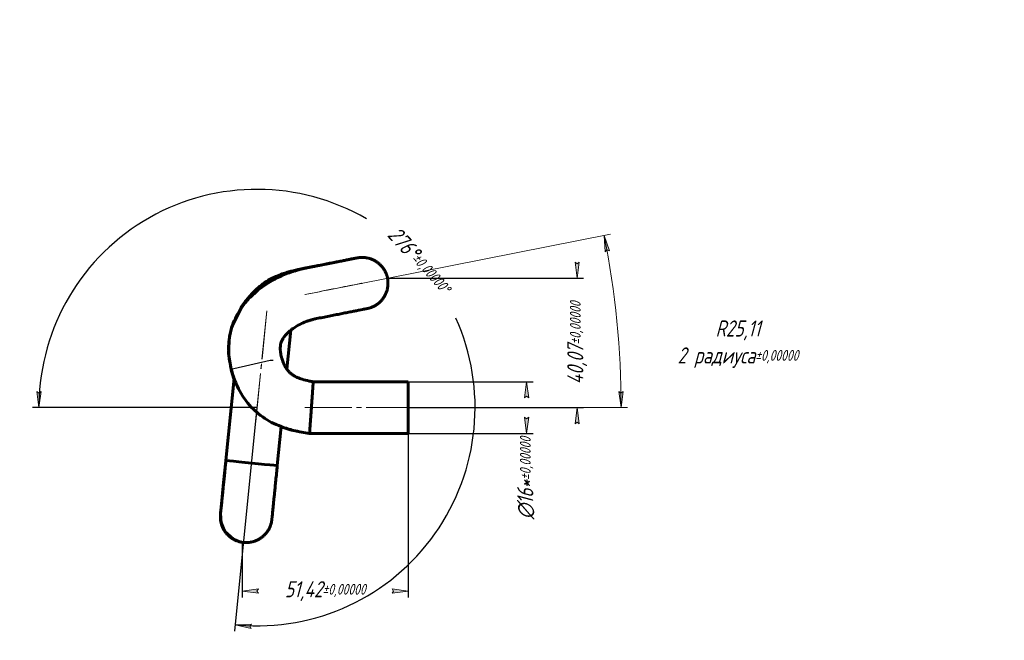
# Model space of a CAD drawing. Header units: millimetres. Extents: x 0 to 594, y 0 to 420.
# Tile 4 of 4: x 289 to 594, y 228 to 420. Entities that reach past the tile are written whole.
import ezdxf

# ---------------------------------------------------------------- set-up
doc = ezdxf.new("R2010")
doc.units = ezdxf.units.MM
for name, pattern in [('K5LT_AXLED', [19.5, 15, -1.5, 1.5, -1.5]), ('K5LT_BASIC', [0]), ('K5LT_THIN', [0])]:
    doc.linetypes.add(name, pattern=pattern)
doc.layers.add('Системный слой', color=7, linetype='Continuous')
doc.styles.add('KDIMTEXTSTYLE', font='GOST_AU.SHX', dxfattribs={"width": 0.96, "oblique": 15, "height": 5})
doc.dimstyles.new('KDIMSTYLE (1.00)', dxfattribs={"dimtxt": 5, "dimasz": 1, "dimexe": 2, "dimexo": 0, "dimgap": 1, "dimtad": 1, "dimtxsty": 'KDIMTEXTSTYLE', "dimsah": 1, "dimcen": 0, "dimdle": 1, "dimadec": 0, "dimazin": 0, "dimtfac": 0.667, "dimtmove": 0, "dimatfit": 3, "dimfxl": 1, "dimtvp": 1, "dimtolj": 1, "dimtzin": 0, "dimarcsym": 0})

# ---------------------------------------------------------------- blocks, each defined once
blk = doc.blocks.new('U17')
at = {"layer": 'Системный слой', "color": 150, "linetype": 'K5LT_BASIC', "lineweight": 60, "true_color": 0x0080ff}
for p, q in [((377.08, 343), (377.03, 342.99)), ((377.23, 343.03), (377.08, 343)), ((377.43, 343.07), (377.23, 343.03)), ((377.63, 343.11), (377.43, 343.07)), ((357.46, 330.69), (354.67, 325.22)), ((354.67, 325.22), (353.85, 322.03)), ((353.85, 322.03), (353.56, 316.66)), ((353.56, 316.66), (354.49, 311.15)), ((354.49, 311.15), (355.26, 308.75)), ((369.89, 293.92), (372.73, 293.01)), ((372.73, 293.01), (375.64, 292.33)), ((375.64, 292.33), (378.58, 291.85))]:
    blk.add_line(p, q, dxfattribs=at)
blk = doc.blocks.new('U18')
at = {"layer": 'Системный слой', "color": 150, "linetype": 'K5LT_BASIC', "lineweight": 60, "true_color": 0x0080ff}
for p, q in [((388.87, 345.33), (384.32, 344.43)), ((391.71, 345.89), (388.87, 345.33)), ((392.87, 346.12), (391.71, 345.89)), ((393.21, 346.19), (392.87, 346.12)), ((393.32, 346.21), (393.21, 346.19)), ((393.36, 346.22), (393.32, 346.21)), ((393.37, 346.22), (393.36, 346.22)), ((393.38, 346.22), (393.37, 346.22)), ((393.39, 346.22), (393.38, 346.22)), ((393.4, 346.22), (393.39, 346.22)), ((393.39, 346.22), (393.39, 346.22)), ((393.41, 346.22), (393.4, 346.22)), ((393.4, 346.22), (393.4, 346.22)), ((393.4, 346.22), (393.4, 346.22)), ((393.4, 346.22), (393.4, 346.22)), ((393.4, 346.22), (393.4, 346.22)), ((393.4, 346.22), (393.4, 346.22)), ((393.4, 346.22), (393.4, 346.22)), ((393.4, 346.22), (393.4, 346.22)), ((393.4, 346.22), (393.4, 346.22)), ((393.4, 346.22), (393.4, 346.22)), ((393.42, 346.23), (393.41, 346.23)), ((393.41, 346.23), (393.41, 346.23)), ((393.41, 346.23), (393.41, 346.22)), ((393.43, 346.23), (393.42, 346.23)), ((393.44, 346.23), (393.43, 346.23)), ((393.43, 346.23), (393.43, 346.23)), ((393.45, 346.23), (393.44, 346.23)), ((393.44, 346.23), (393.44, 346.23)), ((393.44, 346.23), (393.44, 346.23)), ((393.44, 346.23), (393.44, 346.23)), ((393.44, 346.23), (393.44, 346.23)), ((393.44, 346.23), (393.44, 346.23)), ((393.44, 346.23), (393.44, 346.23)), ((393.46, 346.23), (393.45, 346.23)), ((393.45, 346.23), (393.45, 346.23)), ((393.45, 346.23), (393.45, 346.23)), ((393.47, 346.24), (393.46, 346.24)), ((393.46, 346.24), (393.46, 346.23)), ((393.46, 346.23), (393.46, 346.23)), ((393.46, 346.23), (393.46, 346.23)), ((393.46, 346.23), (393.46, 346.23)), ((393.48, 346.24), (393.47, 346.24)), ((393.47, 346.24), (393.47, 346.24)), ((393.47, 346.24), (393.47, 346.24)), ((393.47, 346.24), (393.47, 346.24)), ((393.47, 346.24), (393.47, 346.24)), ((393.49, 346.24), (393.48, 346.24)), ((393.48, 346.24), (393.48, 346.24)), ((393.48, 346.24), (393.48, 346.24)), ((393.48, 346.24), (393.48, 346.24)), ((393.5, 346.24), (393.49, 346.24)), ((393.49, 346.24), (393.49, 346.24)), ((393.51, 346.24), (393.5, 346.24)), ((393.5, 346.24), (393.5, 346.24)), ((393.5, 346.24), (393.5, 346.24)), ((393.5, 346.24), (393.5, 346.24)), ((393.52, 346.25), (393.51, 346.24)), ((393.54, 346.25), (393.52, 346.25)), ((393.52, 346.25), (393.52, 346.25)), ((393.52, 346.25), (393.52, 346.25)), ((393.55, 346.25), (393.54, 346.25)), ((393.56, 346.25), (393.55, 346.25)), ((393.57, 346.25), (393.56, 346.25)), ((393.56, 346.25), (393.56, 346.25)), ((393.56, 346.25), (393.56, 346.25)), ((393.58, 346.26), (393.57, 346.25)), ((393.59, 346.26), (393.58, 346.26)), ((393.58, 346.26), (393.58, 346.26)), ((393.6, 346.26), (393.59, 346.26)), ((393.59, 346.26), (393.59, 346.26)), ((393.59, 346.26), (393.59, 346.26)), ((393.61, 346.26), (393.6, 346.26)), ((393.6, 346.26), (393.6, 346.26)), ((393.6, 346.26), (393.6, 346.26)), ((393.64, 346.27), (393.61, 346.26)), ((393.61, 346.26), (393.61, 346.26)), ((393.65, 346.27), (393.64, 346.27)), ((393.67, 346.27), (393.65, 346.27)), ((393.68, 346.27), (393.67, 346.27)), ((393.67, 346.27), (393.67, 346.27)), ((393.69, 346.27), (393.68, 346.27)), ((393.7, 346.28), (393.69, 346.27)), ((393.69, 346.27), (393.69, 346.27)), ((393.71, 346.28), (393.7, 346.28)), ((393.72, 346.28), (393.71, 346.28)), ((393.75, 346.28), (393.72, 346.28)), ((393.72, 346.28), (393.72, 346.28)), ((394.3, 346.35), (393.75, 346.28)), ((394.59, 346.36), (394.3, 346.35)), ((394.73, 346.37), (394.59, 346.36)), ((394.81, 346.37), (394.73, 346.37)), ((394.84, 346.37), (394.81, 346.37)), ((394.86, 346.37), (394.84, 346.37)), ((394.87, 346.37), (394.86, 346.37)), ((394.88, 346.37), (394.87, 346.37)), ((394.89, 346.37), (394.88, 346.37)), ((394.9, 346.37), (394.89, 346.37)), ((394.91, 346.37), (394.9, 346.37)), ((394.9, 346.37), (394.9, 346.37)), ((394.92, 346.37), (394.91, 346.37)), ((394.91, 346.37), (394.91, 346.37)), ((394.93, 346.37), (394.92, 346.37)), ((394.96, 346.37), (394.93, 346.37)), ((377.85, 343.16), (377.63, 343.11)), ((384.32, 344.43), (377.85, 343.16))]:
    blk.add_line(p, q, dxfattribs=at)
blk = doc.blocks.new('U19')
at = {"layer": 'Системный слой', "color": 150, "linetype": 'K5LT_BASIC', "lineweight": 60, "true_color": 0x0080ff}
for p, q in [((357.48, 330.94), (357.44, 330.53)), ((355.28, 308.96), (352.73, 283.47))]:
    blk.add_line(p, q, dxfattribs=at)
blk = doc.blocks.new('U20')
at = {"layer": 'Системный слой', "color": 150, "linetype": 'K5LT_BASIC', "lineweight": 60, "true_color": 0x0080ff}
for p, q in [((352.04, 276.66), (352.71, 283.34)), ((352.71, 283.34), (352.73, 283.47)), ((351.6, 272.18), (352.04, 276.66)), ((351.28, 269.01), (351.6, 272.18)), ((351.12, 267.37), (351.28, 269.01)), ((351.04, 266.43), (351.05, 266.45)), ((351.04, 266.42), (351.04, 266.43)), ((351.04, 266.41), (351.04, 266.42)), ((351.04, 266.4), (351.04, 266.41)), ((351.04, 266.41), (351.04, 266.41)), ((351.04, 266.34), (351.04, 266.4)), ((351.04, 266.3), (351.04, 266.34)), ((351.04, 266.28), (351.04, 266.3)), ((351.04, 266.27), (351.04, 266.28)), ((351.04, 266.24), (351.04, 266.27)), ((351.04, 266.27), (351.04, 266.27)), ((351.04, 266.16), (351.04, 266.24)), ((351.04, 266.09), (351.04, 266.16)), ((351.04, 266.05), (351.04, 266.09)), ((351.04, 265.98), (351.04, 266.05)), ((351.04, 265.93), (351.04, 265.98)), ((351.04, 265.91), (351.04, 265.93)), ((351.04, 265.9), (351.04, 265.91)), ((351.04, 265.89), (351.04, 265.9)), ((351.04, 265.88), (351.04, 265.89)), ((351.04, 265.84), (351.04, 265.88)), ((351.05, 265.59), (351.04, 265.84)), ((351.05, 266.6), (351.05, 266.61)), ((351.05, 266.61), (351.06, 266.61)), ((351.05, 266.57), (351.05, 266.6)), ((351.05, 266.6), (351.05, 266.6)), ((351.05, 266.6), (351.05, 266.6)), ((351.05, 266.6), (351.05, 266.6)), ((351.05, 266.54), (351.05, 266.57)), ((351.05, 266.51), (351.05, 266.54)), ((351.05, 266.5), (351.05, 266.51)), ((351.05, 266.49), (351.05, 266.5)), ((351.05, 266.45), (351.05, 266.49)), ((351.05, 266.49), (351.05, 266.49)), ((351.05, 266.49), (351.05, 266.49)), ((351.16, 264.62), (351.05, 265.59)), ((351.06, 266.71), (351.07, 266.75)), ((351.06, 266.68), (351.06, 266.71)), ((351.06, 266.67), (351.06, 266.68)), ((351.06, 266.64), (351.06, 266.67)), ((351.06, 266.62), (351.06, 266.64)), ((351.06, 266.61), (351.06, 266.62)), ((351.07, 266.82), (351.08, 266.97)), ((351.07, 266.75), (351.07, 266.82)), ((351.08, 266.97), (351.12, 267.37)), ((352.48, 261.47), (351.16, 264.62)), ((355.1, 259.09), (352.48, 261.47)), ((356.97, 258.32), (355.1, 259.09)), ((357.97, 258.12), (356.97, 258.32)), ((358.47, 258.07), (357.97, 258.12)), ((358.72, 258.06), (358.47, 258.07)), ((358.83, 258.05), (358.72, 258.06)), ((358.89, 258.05), (358.83, 258.05)), ((358.94, 258.05), (358.89, 258.05)), ((359.04, 258.05), (358.94, 258.05))]:
    blk.add_line(p, q, dxfattribs=at)
blk = doc.blocks.new('U21')
at = {"layer": 'Системный слой', "color": 150, "linetype": 'K5LT_BASIC', "lineweight": 60, "true_color": 0x0080ff}
for p, q in [((372.89, 323.84), (371.67, 311.71)), ((369.9, 293.96), (368.68, 281.88))]:
    blk.add_line(p, q, dxfattribs=at)
blk = doc.blocks.new('U22')
at = {"layer": 'Системный слой', "color": 150, "linetype": 'K5LT_BASIC', "lineweight": 60, "true_color": 0x0080ff}
for p, q in [((357.52, 330.94), (357.49, 330.59)), ((355.31, 308.88), (352.76, 283.47))]:
    blk.add_line(p, q, dxfattribs=at)
blk = doc.blocks.new('U23')
at = {"layer": 'Системный слой', "color": 150, "linetype": 'K5LT_BASIC', "lineweight": 60, "true_color": 0x0080ff}
for p, q in [((351.13, 267.27), (351.12, 267.18)), ((351.12, 267.18), (351.3, 264.05))]:
    blk.add_line(p, q, dxfattribs=at)
blk = doc.blocks.new('KDIMARROW_01')
at = {"layer": 'Системный слой'}
blk.add_hatch(color=0, dxfattribs=at).paths.add_polyline_path([(0, 0), (-5, 0.66), (-4.5, 0), (-5, -0.66)])
at = {"layer": 'Системный слой', "color": 0, "linetype": 'K5LT_THIN', "lineweight": 18}
for p, q in [((-4.5, 0), (-5, 0.66)), ((-5, 0.66), (0, 0)), ((0, 0), (-5, -0.66)), ((-5, -0.66), (-4.5, 0)), ((0, 0), (-1, 0))]:
    blk.add_line(p, q, dxfattribs=at)

msp = doc.modelspace()

# ---------------------------------------------------------------- hatches: boundary and pattern name
at = {"layer": 'Системный слой'}
for points in [[(471.595, 348.384), (470.021, 353.176), (470.301, 348.14), (470.855, 348.754)], [(475.227, 299.854), (475.845, 304.859), (475.19, 304.353), (474.528, 304.848)]]:
    msp.add_hatch(color=7, dxfattribs=at).paths.add_polyline_path(points)

# ---------------------------------------------------------------- linework, layer by layer
at = {"layer": 'Системный слой', "color": 7, "linetype": 'K5LT_THIN', "lineweight": 18}
for p, q in [((383.725, 336.143), (471.983, 353.563)), ((470.021, 353.176), (471.595, 348.384)), ((470.301, 348.14), (470.021, 353.176)), ((470.855, 348.754), (470.301, 348.14)), ((471.595, 348.384), (470.855, 348.754)), ((475.227, 299.854), (474.528, 304.848)), ((474.528, 304.848), (475.19, 304.353)), ((475.19, 304.353), (475.845, 304.859)), ((475.845, 304.859), (475.227, 299.854)), ((405.822, 299.853), (477.227, 299.854))]:
    msp.add_line(p, q, dxfattribs=at)
at = {"layer": 'Системный слой', "color": 150, "linetype": 'K5LT_BASIC', "lineweight": 60, "true_color": 0x0080ff}
for p, q in [((357.519, 330.923), (357.482, 330.938)), ((357.52, 330.938), (357.681, 330.873)), ((409.143, 307.853), (379.827, 307.853)), ((409.241, 307.853), (379.827, 307.853)), ((378.583, 291.853), (378.584, 291.866)), ((378.682, 291.853), (378.583, 291.853)), ((409.241, 291.853), (378.682, 291.853)), ((352.764, 283.467), (352.726, 283.471)), ((351.116, 267.133), (351.057, 266.533))]:
    msp.add_line(p, q, dxfattribs=at)
at = {"layer": 'Системный слой', "color": 30, "linetype": 'K5LT_AXLED', "lineweight": 18, "true_color": 0xff8000}
for p, q in [((365.407, 329.791), (360.487, 280.683)), ((365.445, 329.791), (360.525, 280.683)), ((411.241, 299.853), (377.254, 299.853))]:
    msp.add_line(p, q, dxfattribs=at)
at = {"layer": 'Системный слой', "color": 7, "linetype": 'K5LT_THIN', "lineweight": 18}
msp.add_arc((199.559, 299.853), 275.668, 0.00012, 11.15306, dxfattribs=at)
at = {"layer": 'Системный слой', "color": 30, "linetype": 'K5LT_AXLED', "lineweight": 18, "true_color": 0xff8000}
for centre, major_axis, start_param, end_param in [((379.192, 335.265), (-15.736, -3.106), 1.4467178, 4.8383382), ((379.261, 335.265), (15.736, 3.106), 4.5883105, 7.9799309)]:
    msp.add_ellipse(centre, major_axis=major_axis, ratio=0.0001818, start_param=start_param, end_param=end_param, dxfattribs=at)
at = {"layer": 'Системный слой', "color": 150, "linetype": 'K5LT_BASIC', "lineweight": 60, "true_color": 0x0080ff}
for centre, major_axis, ratio in [((409.241, 299.853), (0, -8), 0.0009387), ((360.724, 282.673), (7.96, -0.798), 0.0000936)]:
    msp.add_ellipse(centre, major_axis=major_axis, ratio=ratio, start_param=0, end_param=3.1415927, dxfattribs=at)
for points, knots in [([(393.321, 346.208), (393.334, 346.21), (393.329, 346.209), (393.25, 346.194), (393.156, 346.175), (392.883, 346.121), (392.704, 346.085), (392.268, 345.999), (392.011, 345.948), (391.422, 345.832), (391.091, 345.766), (390.359, 345.621), (389.958, 345.542), (389.095, 345.372), (388.631, 345.28), (387.649, 345.086), (387.131, 344.984), (386.046, 344.77), (385.48, 344.658), (384.31, 344.427), (383.707, 344.308), (382.471, 344.064), (381.839, 343.939), (380.655, 343.705), (380.107, 343.597), (379.217, 343.421), (378.879, 343.354), (378.25, 343.23), (377.96, 343.173), (377.671, 343.116)], [0, 0, 0, 0, 0.8297224, 0.8297224, 2.5293971, 2.5293971, 4.2352022, 4.2352022, 5.9428198, 5.9428198, 7.6507354, 7.6507354, 9.3596999, 9.3596999, 11.0686781, 11.0686781, 12.7776958, 12.7776958, 14.4862743, 14.4862743, 16.1951966, 16.1951966, 17.9070787, 17.9070787, 19.3525831, 19.3525831, 20.2363609, 20.2363609, 20.9894601, 20.9894601, 20.9894601, 20.9894601]), ([(402.846, 339.92), (402.781, 340.249), (402.695, 340.573), (402.484, 341.209), (402.359, 341.521), (402.069, 342.126), (401.906, 342.419), (401.543, 342.983), (401.343, 343.253), (400.913, 343.767), (400.681, 344.011), (400.189, 344.466), (399.929, 344.679), (399.384, 345.069), (399.1, 345.247), (398.51, 345.566), (398.206, 345.707), (397.581, 345.95), (397.261, 346.051), (396.61, 346.214), (396.28, 346.274), (395.621, 346.353), (395.291, 346.352), (394.958, 346.371), (394.952, 346.371), (394.878, 346.37), (394.809, 346.369), (394.528, 346.36), (394.317, 346.345), (394.052, 346.315), (393.999, 346.309), (393.894, 346.295), (393.842, 346.287), (393.753, 346.274), (393.712, 346.267), (393.661, 346.259), (393.645, 346.256), (393.615, 346.251), (393.602, 346.248), (393.583, 346.245), (393.576, 346.244), (393.563, 346.241), (393.557, 346.24), (393.547, 346.238), (393.543, 346.238), (393.535, 346.236), (393.531, 346.235), (393.523, 346.234), (393.519, 346.233), (393.511, 346.232), (393.508, 346.231), (393.497, 346.229), (393.492, 346.228), (393.483, 346.226), (393.479, 346.226), (393.473, 346.224), (393.471, 346.224), (393.467, 346.223), (393.464, 346.223), (393.456, 346.221), (393.45, 346.22), (393.432, 346.217), (393.421, 346.214), (393.397, 346.21), (393.384, 346.207), (393.341, 346.199), (393.307, 346.192), (393.189, 346.169), (393.088, 346.149), (392.957, 346.123), (392.952, 346.122), (392.749, 346.082), (392.586, 346.05), (392.113, 345.957), (391.832, 345.902), (391.197, 345.777), (390.844, 345.707), (390.07, 345.555), (389.65, 345.472), (388.748, 345.294), (388.267, 345.199), (387.252, 344.999), (386.718, 344.894), (385.606, 344.674), (385.027, 344.56), (383.835, 344.325), (383.221, 344.204), (381.967, 343.956), (381.327, 343.83), (380.033, 343.575), (379.379, 343.445), (378.385, 343.249), (378.047, 343.183), (377.709, 343.116)], [0, 0, 0, 0, 0.7517598, 0.7517598, 1.5037235, 1.5037235, 2.2554922, 2.2554922, 3.0063876, 3.0063876, 3.7567855, 3.7567855, 4.5067137, 4.5067137, 5.256643, 5.256643, 6.0066299, 6.0066299, 6.756618, 6.756618, 7.5062955, 7.5062955, 8.2437436, 8.2437436, 8.2560684, 8.2560684, 8.4104379, 8.4104379, 8.8866224, 8.8866224, 9.0056685, 9.0056685, 9.1247146, 9.1247146, 9.2146922, 9.2146922, 9.2548508, 9.2548508, 9.2950095, 9.2950095, 9.320527, 9.320527, 9.3460445, 9.3460445, 9.3710384, 9.3710384, 9.3960323, 9.3960323, 9.4329663, 9.4329663, 9.4699004, 9.4699004, 9.5573538, 9.5573538, 9.6448073, 9.6448073, 9.6821377, 9.6821377, 9.7567984, 9.7567984, 9.9061198, 9.9061198, 10.2047626, 10.2047626, 10.4886616, 10.4886616, 11.0564596, 11.0564596, 12.1920556, 12.1920556, 12.2551045, 12.2551045, 13.6956165, 13.6956165, 15.2003962, 15.2003962, 16.7044446, 16.7044446, 18.2081884, 18.2081884, 19.7121085, 19.7121085, 21.2160064, 21.2160064, 22.7198902, 22.7198902, 24.2237633, 24.2237633, 25.7270497, 25.7270497, 27.231452, 27.231452, 28.0036535, 28.0036535, 28.0036535, 28.0036535]), ([(393.399, 346.209), (393.375, 346.205), (393.304, 346.191), (393.117, 346.153), (393.019, 346.134), (392.863, 346.103), (392.794, 346.089), (392.527, 346.037), (392.291, 345.99), (391.743, 345.881), (391.431, 345.82), (390.736, 345.683), (390.354, 345.607), (389.525, 345.443), (389.078, 345.355), (388.126, 345.167), (387.622, 345.067), (386.564, 344.858), (386.01, 344.749), (384.861, 344.522), (384.267, 344.405), (383.046, 344.164), (382.42, 344.04), (381.147, 343.789), (380.5, 343.661), (379.145, 343.393), (378.436, 343.253), (377.727, 343.114)], [0, 0, 0, 0, 0.6525754, 0.6525754, 1.0784155, 1.0784155, 1.3155125, 1.3155125, 1.9791141, 1.9791141, 2.6421934, 2.6421934, 3.3053945, 3.3053945, 3.9687526, 3.9687526, 4.6321239, 4.6321239, 5.295502, 5.295502, 5.9588865, 5.9588865, 6.6221497, 6.6221497, 7.2855893, 7.2855893, 8, 8, 8, 8]), ([(377.727, 343.114), (377.595, 343.088), (377.464, 343.061), (377.087, 342.982), (376.841, 342.927), (376.252, 342.79), (375.908, 342.704), (375.391, 342.566), (375.217, 342.519), (374.869, 342.42), (374.695, 342.37), (374.174, 342.214), (373.828, 342.105), (372.796, 341.763), (372.115, 341.514), (370.097, 340.708), (368.785, 340.092), (366.13, 338.637), (364.795, 337.783), (362.402, 335.979), (361.33, 335.05), (359.45, 333.139), (358.626, 332.175), (357.747, 330.967), (357.606, 330.786), (357.471, 330.569), (357.454, 330.548), (356.98, 329.759), (356.475, 329.016), (355.563, 327.265), (355.133, 326.272), (354.442, 324.269), (354.175, 323.261), (353.812, 321.34), (353.698, 320.414), (353.595, 318.539), (353.603, 317.61), (353.726, 315.633), (353.859, 314.583), (354.271, 312.335), (354.57, 311.138), (355.049, 309.627), (355.167, 309.295), (355.289, 308.934), (355.299, 308.906), (355.639, 308.037), (355.962, 307.191), (356.815, 305.38), (357.344, 304.413), (358.443, 302.69), (358.999, 301.922), (360.256, 300.391), (360.966, 299.636), (362.489, 298.223), (363.303, 297.566), (365.043, 296.344), (365.97, 295.784), (367.879, 294.789), (368.88, 294.407), (369.87, 293.968), (369.883, 293.964), (369.949, 293.939), (370.002, 293.919), (371.23, 293.461), (372.438, 293.096), (375.316, 292.379), (376.99, 292.079), (378.682, 291.853)], [0, 0, 0, 0, 0.1711429, 0.1711429, 0.492036, 0.492036, 0.9441183, 0.9441183, 1.1746619, 1.1746619, 1.4061104, 1.4061104, 1.8690072, 1.8690072, 2.793896, 2.793896, 4.641864, 4.641864, 6.6525805, 6.6525805, 8.457918, 8.457918, 10.0655124, 10.0655124, 10.3565226, 10.3565226, 10.3902879, 10.3902879, 11.5292183, 11.5292183, 12.9051829, 12.9051829, 14.2240311, 14.2240311, 15.4193807, 15.4193807, 16.5838113, 16.5838113, 17.9397323, 17.9397323, 19.5093998, 19.5093998, 19.9570291, 19.9570291, 19.9946687, 19.9946687, 21.145508, 21.145508, 22.5426165, 22.5426165, 23.7482232, 23.7482232, 25.0632639, 25.0632639, 26.3943725, 26.3943725, 27.7680051, 27.7680051, 29.1350583, 29.1350583, 29.1518725, 29.1518725, 29.2249628, 29.2249628, 30.8252655, 30.8252655, 33, 33, 33, 33]), ([(357.482, 330.938), (357.532, 331.006), (357.581, 331.074), (357.802, 331.373), (357.973, 331.603), (358.195, 331.897), (358.244, 331.961), (358.341, 332.089), (358.389, 332.153), (358.487, 332.28), (358.535, 332.343), (358.634, 332.471), (358.684, 332.535), (358.833, 332.726), (358.932, 332.853), (359.231, 333.229), (359.433, 333.479), (359.953, 334.107), (360.28, 334.488), (360.987, 335.272), (361.37, 335.676), (362.247, 336.541), (362.742, 336.991), (363.907, 337.956), (364.586, 338.454), (366.094, 339.418), (366.932, 339.874), (368.444, 340.575), (369.127, 340.853), (370.345, 341.295), (370.898, 341.476), (371.945, 341.793), (372.436, 341.93), (373.41, 342.186), (373.891, 342.304), (374.85, 342.529), (375.315, 342.632), (376.18, 342.817), (376.606, 342.903), (377.117, 343.008), (377.213, 343.026), (377.426, 343.068), (377.56, 343.094), (377.671, 343.116)], [0, 0, 0, 0, 0.2672227, 0.2672227, 1.1893586, 1.1893586, 1.4457366, 1.4457366, 1.7021145, 1.7021145, 1.9577473, 1.9577473, 2.2174261, 2.2174261, 2.7327377, 2.7327377, 3.7552696, 3.7552696, 5.3500136, 5.3500136, 7.1349903, 7.1349903, 9.2790732, 9.2790732, 11.9665413, 11.9665413, 14.9968988, 14.9968988, 17.3226663, 17.3226663, 19.1705038, 19.1705038, 20.8146057, 20.8146057, 22.3923812, 22.3923812, 23.9589945, 23.9589945, 25.3458954, 25.3458954, 25.6313335, 25.6313335, 25.9871989, 25.9871989, 25.9871989, 25.9871989]), ([(357.52, 330.938), (357.57, 331.006), (357.62, 331.074), (357.84, 331.373), (358.012, 331.603), (358.234, 331.897), (358.282, 331.961), (358.379, 332.089), (358.428, 332.153), (358.525, 332.28), (358.574, 332.343), (358.672, 332.471), (358.722, 332.535), (358.871, 332.726), (358.97, 332.853), (359.269, 333.229), (359.471, 333.479), (359.992, 334.107), (360.319, 334.488), (361.025, 335.272), (361.409, 335.676), (362.285, 336.541), (362.78, 336.991), (363.946, 337.956), (364.625, 338.454), (366.132, 339.418), (366.97, 339.874), (368.482, 340.575), (369.165, 340.853), (370.383, 341.295), (370.936, 341.476), (371.984, 341.793), (372.474, 341.93), (373.448, 342.186), (373.929, 342.304), (374.888, 342.529), (375.353, 342.632), (376.088, 342.789), (376.364, 342.846), (376.875, 342.951), (377.104, 342.997), (377.464, 343.068), (377.591, 343.093), (377.709, 343.116)], [0, 0, 0, 0, 0.2672229, 0.2672229, 1.1893586, 1.1893586, 1.4457366, 1.4457366, 1.7021145, 1.7021145, 1.9577473, 1.9577473, 2.2174261, 2.2174261, 2.7327376, 2.7327376, 3.7552696, 3.7552696, 5.3500135, 5.3500135, 7.1349902, 7.1349902, 9.2790732, 9.2790732, 11.9665412, 11.9665412, 14.9968988, 14.9968988, 17.3226663, 17.3226663, 19.1705038, 19.1705038, 20.8146057, 20.8146057, 22.3923812, 22.3923812, 23.9589946, 23.9589946, 24.899615, 24.899615, 25.6313336, 25.6313336, 25.9871995, 25.9871995, 25.9871995, 25.9871995]), ([(380.825, 327.416), (381.484, 327.546), (382.144, 327.677), (383.452, 327.935), (384.102, 328.063), (385.379, 328.315), (386.008, 328.439), (387.233, 328.681), (387.83, 328.799), (388.985, 329.027), (389.542, 329.137), (390.608, 329.348), (391.117, 329.448), (392.077, 329.638), (392.529, 329.727), (393.368, 329.893), (393.756, 329.97), (394.462, 330.109), (394.779, 330.172), (395.34, 330.283), (395.583, 330.331), (395.989, 330.412), (396.154, 330.444), (396.402, 330.493), (396.478, 330.508), (396.552, 330.523), (396.559, 330.525), (396.583, 330.53), (396.587, 330.53), (396.597, 330.533), (396.604, 330.534), (396.617, 330.537), (396.621, 330.537), (396.631, 330.539), (396.637, 330.541), (396.648, 330.543), (396.653, 330.544), (396.663, 330.546), (396.669, 330.548), (396.683, 330.551), (396.691, 330.552), (396.707, 330.556), (396.715, 330.557), (396.739, 330.563), (396.756, 330.566), (396.787, 330.574), (396.804, 330.578), (396.837, 330.585), (396.854, 330.589), (396.883, 330.596), (396.897, 330.6), (396.955, 330.614), (397.001, 330.626), (397.094, 330.65), (397.14, 330.663), (397.279, 330.703), (397.372, 330.731), (397.646, 330.82), (397.827, 330.886), (398.315, 331.084), (398.617, 331.229), (399.201, 331.556), (399.483, 331.738), (400.022, 332.137), (400.279, 332.353), (400.764, 332.816), (400.991, 333.062), (401.414, 333.582), (401.61, 333.855), (401.964, 334.424), (402.123, 334.72), (402.404, 335.329), (402.525, 335.642), (402.727, 336.281), (402.808, 336.607), (402.928, 337.266), (402.967, 337.6), (403.004, 338.269), (403.001, 338.605), (402.954, 339.268), (402.91, 339.596), (402.846, 339.92)], [0, 0, 0, 0, 1.5071308, 1.5071308, 3.0130275, 3.0130275, 4.5165366, 4.5165366, 6.0202536, 6.0202536, 7.5241304, 7.5241304, 9.0280243, 9.0280243, 10.5319301, 10.5319301, 12.0358706, 12.0358706, 13.5396244, 13.5396244, 15.0433452, 15.0433452, 16.5475968, 16.5475968, 18.0528478, 18.0528478, 18.3833959, 18.3833959, 18.4708494, 18.4708494, 18.558303, 18.558303, 18.5952371, 18.5952371, 18.6321711, 18.6321711, 18.657165, 18.657165, 18.6821589, 18.6821589, 18.7076761, 18.7076761, 18.7331933, 18.7331933, 18.7740407, 18.7740407, 18.814888, 18.814888, 18.8536119, 18.8536119, 18.8840699, 18.8840699, 18.9919756, 18.9919756, 19.0998814, 19.0998814, 19.3156929, 19.3156929, 19.747316, 19.747316, 20.4969589, 20.4969589, 21.24676, 21.24676, 21.9964399, 21.9964399, 22.7464281, 22.7464281, 23.4964149, 23.4964149, 24.2464019, 24.2464019, 24.9963887, 24.9963887, 25.7463205, 25.7463205, 26.496246, 26.496246, 27.2466427, 27.2466427, 27.9870765, 27.9870765, 27.9870765, 27.9870765]), ([(380.825, 327.416), (380.646, 327.381), (380.467, 327.343), (380.093, 327.257), (379.899, 327.209), (379.532, 327.112), (379.359, 327.064), (379.016, 326.963), (378.845, 326.91), (378.334, 326.745), (377.998, 326.627), (376.994, 326.243), (376.353, 325.96), (374.949, 325.245), (374.251, 324.831), (373.339, 324.189), (373.108, 324.024), (372.876, 323.833), (372.861, 323.822), (372.54, 323.542), (372.213, 323.281), (371.562, 322.65), (371.226, 322.279), (370.69, 321.574), (370.476, 321.251), (370.152, 320.654), (370.033, 320.393), (369.852, 319.902), (369.783, 319.671), (369.686, 319.224), (369.655, 319.029), (369.61, 318.565), (369.604, 318.297), (369.619, 317.671), (369.65, 317.327), (369.766, 316.466), (369.879, 315.92), (370.154, 314.878), (370.332, 314.333), (370.757, 313.3), (370.959, 312.876), (371.321, 312.234), (371.484, 312.002), (371.651, 311.739), (371.663, 311.726), (371.674, 311.708), (371.675, 311.708), (371.857, 311.453), (372.05, 311.215), (372.484, 310.754), (372.716, 310.539), (373.221, 310.132), (373.485, 309.95), (374.118, 309.563), (374.492, 309.37), (375.384, 308.972), (375.902, 308.784), (377.121, 308.403), (377.82, 308.232), (378.983, 307.996), (379.399, 307.922), (379.827, 307.853)], [0, 0, 0, 0, 0.5369766, 0.5369766, 1.1258532, 1.1258532, 1.6519233, 1.6519233, 2.1779934, 2.1779934, 3.2280514, 3.2280514, 5.3240027, 5.3240027, 7.786942, 7.786942, 8.6033791, 8.6033791, 8.6538888, 8.6538888, 9.8231819, 9.8231819, 11.3192782, 11.3192782, 12.4256252, 12.4256252, 13.2558857, 13.2558857, 14.0193752, 14.0193752, 14.6128882, 14.6128882, 15.3333656, 15.3333656, 16.4176803, 16.4176803, 17.9270233, 17.9270233, 19.7097581, 19.7097581, 20.9785454, 20.9785454, 21.8564436, 21.8564436, 21.9162217, 21.9162217, 21.9190448, 21.9190448, 22.8880998, 22.8880998, 23.7795591, 23.7795591, 24.7549749, 24.7549749, 25.9869679, 25.9869679, 27.5454581, 27.5454581, 29.7400286, 29.7400286, 31, 31, 31, 31]), ([(379.827, 307.853), (379.827, 307.853), (379.823, 307.795), (379.807, 307.558), (379.784, 307.218), (379.753, 306.775), (379.714, 306.22), (379.668, 305.563), (379.615, 304.819), (379.557, 303.997), (379.494, 303.112), (379.427, 302.175), (379.358, 301.203), (379.287, 300.21), (379.216, 299.211), (379.145, 298.222), (379.075, 297.259), (379.009, 296.336), (378.946, 295.467), (378.889, 294.667), (378.836, 293.946), (378.791, 293.318), (378.752, 292.79), (378.72, 292.357), (378.697, 292.051), (378.685, 291.886), (378.682, 291.853), (378.682, 291.853)], [0, 0, 0, 0, 1.3649174, 2.555301, 3.617758, 4.7079937, 5.8308816, 6.9383778, 8.0497527, 9.1600439, 10.2707437, 11.3814205, 12.4921781, 13.602966, 14.7137723, 15.8245741, 16.935349, 18.0460807, 19.1567493, 20.2673399, 21.3778355, 22.4885734, 23.5967942, 24.7145294, 25.9485268, 27.0476824, 28, 28, 28, 28]), ([(351.057, 266.533), (351.056, 266.519), (351.055, 266.505), (351.053, 266.471), (351.052, 266.452), (351.05, 266.405), (351.049, 266.376), (351.047, 266.328), (351.047, 266.314), (351.046, 266.282), (351.045, 266.263), (351.043, 266.192), (351.043, 266.134), (351.042, 266.011), (351.043, 265.948), (351.047, 265.752), (351.053, 265.615), (351.074, 265.318), (351.091, 265.154), (351.156, 264.667), (351.218, 264.348), (351.383, 263.714), (351.486, 263.4), (351.73, 262.786), (351.872, 262.487), (352.19, 261.907), (352.368, 261.627), (352.757, 261.09), (352.969, 260.833), (353.423, 260.347), (353.665, 260.119), (354.176, 259.693), (354.445, 259.496), (355.007, 259.136), (355.299, 258.974), (355.901, 258.687), (356.211, 258.562), (356.845, 258.353), (357.169, 258.267), (357.825, 258.138), (358.157, 258.094), (358.674, 258.058), (358.857, 258.053), (359.192, 258.051), (359.344, 258.056), (359.83, 258.084), (360.164, 258.124), (360.823, 258.245), (361.148, 258.326), (361.786, 258.529), (362.098, 258.65), (362.705, 258.93), (363, 259.089), (363.566, 259.443), (363.838, 259.638), (364.356, 260.059), (364.601, 260.286), (365.062, 260.768), (365.277, 261.024), (365.674, 261.56), (365.855, 261.84), (366.182, 262.422), (366.328, 262.724), (366.58, 263.342), (366.686, 263.66), (366.83, 264.197), (366.879, 264.424), (366.922, 264.658), (366.93, 264.706), (366.941, 264.771), (366.944, 264.793), (366.949, 264.822), (366.95, 264.831), (366.953, 264.849), (366.954, 264.857), (366.958, 264.881), (366.96, 264.896), (366.965, 264.931), (366.968, 264.95), (366.972, 264.984), (366.975, 265), (366.978, 265.026), (366.98, 265.038), (366.983, 265.063), (366.984, 265.072), (366.987, 265.098), (366.989, 265.112), (366.992, 265.136), (366.993, 265.149), (366.996, 265.172), (366.997, 265.182), (367.003, 265.229), (367.006, 265.26), (367.013, 265.322), (367.017, 265.357), (367.023, 265.41), (367.024, 265.423), (367.029, 265.466), (367.032, 265.495), (367.041, 265.587), (367.049, 265.657), (367.073, 265.889), (367.093, 266.084), (367.14, 266.533), (367.165, 266.778), (367.221, 267.326), (367.251, 267.619), (367.315, 268.25), (367.349, 268.591), (367.422, 269.313), (367.46, 269.687), (367.542, 270.493), (367.585, 270.922), (367.676, 271.822), (367.724, 272.307), (367.827, 273.332), (367.882, 273.871), (367.998, 275.026), (368.06, 275.644), (368.192, 276.966), (368.263, 277.667), (368.414, 279.177), (368.495, 279.982), (368.611, 281.144), (368.647, 281.506), (368.684, 281.876)], [0, 0, 0, 0, 0.1141338, 0.1141338, 0.2282675, 0.2282675, 0.3716212, 0.3716212, 0.4251368, 0.4251368, 0.4947865, 0.4947865, 0.6714674, 0.6714674, 0.8481483, 0.8481483, 1.2015102, 1.2015102, 1.6220376, 1.6220376, 2.4512167, 2.4512167, 3.2875577, 3.2875577, 4.1268533, 4.1268533, 4.9685019, 4.9685019, 5.8117674, 5.8117674, 6.656227, 6.656227, 7.5018511, 7.5018511, 8.3485533, 8.3485533, 9.1962586, 9.1962586, 10.0449371, 10.0449371, 10.8945125, 10.8945125, 11.3599279, 11.3599279, 11.7456541, 11.7456541, 12.5967703, 12.5967703, 13.4468938, 13.4468938, 14.296225, 14.296225, 15.1447261, 15.1447261, 15.9926161, 15.9926161, 16.8397114, 16.8397114, 17.6869076, 17.6869076, 18.5330496, 18.5330496, 19.3832561, 19.3832561, 20.2339832, 20.2339832, 20.8213997, 20.8213997, 20.9861352, 20.9861352, 21.076514, 21.076514, 21.1203144, 21.1203144, 21.1639898, 21.1639898, 21.2514656, 21.2514656, 21.3891059, 21.3891059, 21.532426, 21.532426, 21.675746, 21.675746, 21.8190661, 21.8190661, 22.0478976, 22.0478976, 22.2767291, 22.2767291, 22.5055607, 22.5055607, 23.2134892, 23.2134892, 23.9214178, 23.9214178, 24.1781504, 24.1781504, 24.6655677, 24.6655677, 25.6404025, 25.6404025, 27.5747176, 27.5747176, 29.2530705, 29.2530705, 30.7438439, 30.7438439, 32.1308561, 32.1308561, 33.4484418, 33.4484418, 34.7613634, 34.7613634, 36.135448, 36.135448, 37.5935098, 37.5935098, 39.2044879, 39.2044879, 41.0113174, 41.0113174, 43.0749035, 43.0749035, 44, 44, 44, 44]), ([(351.107, 267.051), (351.109, 267.074), (351.112, 267.098), (351.12, 267.17), (351.126, 267.227), (351.13, 267.267), (351.13, 267.268), (351.133, 267.295), (351.136, 267.321), (351.153, 267.482), (351.171, 267.659), (351.214, 268.08), (351.239, 268.315), (351.293, 268.844), (351.321, 269.125), (351.384, 269.744), (351.418, 270.074), (351.488, 270.773), (351.527, 271.151), (351.607, 271.948), (351.649, 272.361), (351.738, 273.25), (351.786, 273.725), (351.887, 274.725), (351.941, 275.259), (352.055, 276.399), (352.116, 277.004), (352.246, 278.298), (352.315, 278.99), (352.464, 280.477), (352.543, 281.265), (352.67, 282.526), (352.717, 282.997), (352.764, 283.471)], [0, 0, 0, 0, 0.4248253, 0.4248253, 0.8577806, 0.8577806, 0.8594318, 0.8594318, 1.0655881, 1.0655881, 2.0046888, 2.0046888, 2.8231612, 2.8231612, 3.548529, 3.548529, 4.2125685, 4.2125685, 4.8534268, 4.8534268, 5.482154, 5.482154, 6.1322336, 6.1322336, 6.8293487, 6.8293487, 7.590798, 7.590798, 8.4474422, 8.4474422, 9.4182941, 9.4182941, 10, 10, 10, 10])]:
    msp.add_open_spline(points, degree=3, knots=knots, dxfattribs=at)

# ---------------------------------------------------------------- block references
at = {"layer": 'Системный слой'}
for name in ['U18', 'U17', 'U19', 'U22', 'U21', 'U20', 'U23']:
    msp.add_blockref(name, (0, 0), dxfattribs=at)

# ---------------------------------------------------------------- dimensions: what is measured, and where the dimension line sits
at = {"layer": 'Системный слой', "color": 7}
msp.add_angular_dim_2l(base=(294.795, 299.17736), line1=((362.39306, 299.85336), (362.39296, 299.85336)), line2=((362.39306, 299.85336), (362.39305, 299.85326)), location=(412.58002, 345.1438), dimstyle='KDIMSTYLE (1.00)', override={"dimpost": '\\H5.0;\\W0.965;\\Q15;<>', "dimblk1": 'KDIMARROW_01', "dimblk2": 'KDIMARROW_01', "dimclrt": 7, "dimtol": 1, "dimtp": 0, "dimtm": 0, "dimtdec": 5, "dimtolj": 1}, dxfattribs=at).render()
for base, p1, p2, location, override in [((461.629, 299.853), (402.777, 339.92), (409.249, 299.853), (461.629, 319.887), {"dimexo": 0, "dimpost": '\\H5.0;\\W0.965;\\Q15;<>', "dimblk1": 'KDIMARROW_01', "dimblk2": 'KDIMARROW_01', "dimse1": 0, "dimse2": 0, "dimclrt": 7, "dimtol": 1, "dimtp": 0, "dimtm": 0, "dimtdec": 5, "dimtolj": 1}), ((445.937, 307.853), (409.241, 291.853), (409.241, 307.853), (445.937, 277.99), {"dimexo": 0, "dimpost": '\\H5.0;\\W0.965;\\Q15;∅<>\\H5.0;\\W0.965;\\Q15;\\Q15;*', "dimblk1": 'KDIMARROW_01', "dimblk2": 'KDIMARROW_01', "dimse1": 0, "dimse2": 0, "dimclrt": 7, "dimtol": 1, "dimtp": 0, "dimtm": 0, "dimtdec": 5, "dimtolj": 1})]:
    msp.add_linear_dim(base=base, p1=p1, p2=p2, angle=90, location=location, dimstyle='KDIMSTYLE (1.00)', override=override, dxfattribs=at).render()
msp.add_radius_dim(center=(378.696, 317.325), mpoint=(354.227, 311.693), dimstyle='KDIMSTYLE (1.00)', override={"dimtih": 1, "dimtoh": 1, "dimpost": '\\H5.0;\\W0.965;\\Q15;<>\\X\\H5.0;\\W0.965;\\Q15;\\Q15;2 радиуса', "dimblk2": 'KDIMARROW_01', "dimclrt": 7, "dimtol": 1, "dimtp": 0, "dimtm": 0, "dimtdec": 5, "dimtmove": 1, "dimtolj": 1}, dxfattribs=at).render()
msp.add_linear_dim(base=(409.241, 243.009), p1=(357.825, 258.138), p2=(409.241, 291.853), location=(383.533, 243.009), dimstyle='KDIMSTYLE (1.00)', override={"dimexo": 0, "dimpost": '\\H5.0;\\W0.965;\\Q15;<>', "dimblk1": 'KDIMARROW_01', "dimblk2": 'KDIMARROW_01', "dimse1": 0, "dimse2": 0, "dimclrt": 7, "dimtol": 1, "dimtp": 0, "dimtm": 0, "dimtdec": 5, "dimtolj": 1}, dxfattribs=at).render()

doc.saveas('drawing.dxf')
